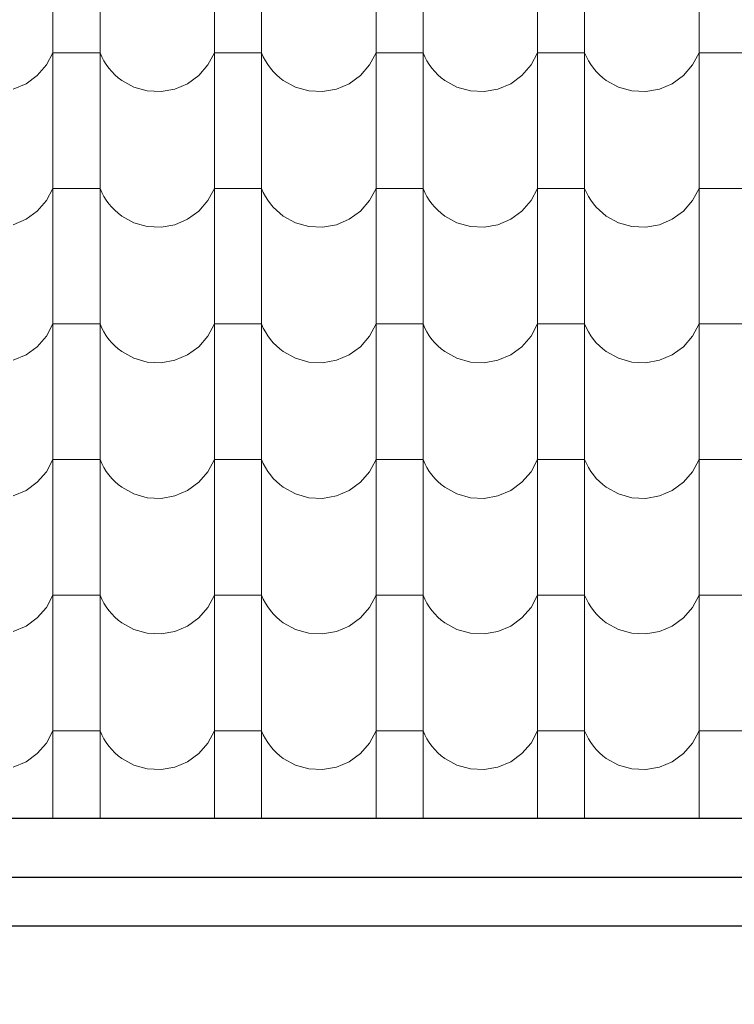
# Model space of a CAD drawing. Header units: millimetres. Extents: x -29624 to 9939, y -6894 to 6495.
# Tile 177 of 243: x 2147 to 2293, y -5473 to -5272. Entities that reach past the tile are written whole.
import ezdxf

# ---------------------------------------------------------------- set-up
doc = ezdxf.new("R2010")
doc.units = ezdxf.units.MM
doc.header["$MEASUREMENT"] = 0
doc.layers.add('810-G Ogólne', color=7, linetype='Continuous')
doc.layers.add('990-D Import IFC', color=7, linetype='Continuous')

# ---------------------------------------------------------------- blocks, each defined once
blk = doc.blocks.new('*X1830', base_point=(515069.4, 47309.9))
at = {"layer": '990-D Import IFC', "color": 251, "linetype": 'Continuous', "lineweight": 13, "true_color": 0x6a6a6a}
for p, q in [((531521.4, -40499.1), (531521.4, -40776.1)), ((531617.5, -40499.1), (531617.5, -40776.1)), ((531851.4, -40499.1), (531851.4, -40776.1)), ((531947.5, -40499.1), (531947.5, -40776.1)), ((532181.4, -40499.1), (532181.4, -40776.1)), ((532277.5, -40499.1), (532277.5, -40776.1)), ((532511.4, -40499.1), (532511.4, -40776.1)), ((532607.5, -40499.1), (532607.5, -40776.1)), ((532841.4, -40499.1), (532841.4, -40776.1)), ((531508.1, -40632.2), (531521.4, -40607.2)), ((531569.4, -40607.2), (531521.4, -40607.2)), ((531617.5, -40607.2), (531569.4, -40607.2)), ((531617.5, -40607.2), (531621.1, -40615.5)), ((531838.1, -40632.2), (531851.4, -40607.2)), ((531899.4, -40607.2), (531851.4, -40607.2)), ((531947.5, -40607.2), (531899.4, -40607.2)), ((531947.5, -40607.2), (531951.1, -40615.5)), ((532168.1, -40632.2), (532181.4, -40607.2)), ((532229.4, -40607.2), (532181.4, -40607.2)), ((532277.5, -40607.2), (532229.4, -40607.2)), ((532277.5, -40607.2), (532281.1, -40615.5)), ((532498.1, -40632.2), (532511.4, -40607.2)), ((532559.4, -40607.2), (532511.4, -40607.2)), ((532607.5, -40607.2), (532559.4, -40607.2)), ((532607.5, -40607.2), (532611.1, -40615.5)), ((532828.1, -40632.2), (532841.4, -40607.2)), ((532889.4, -40607.2), (532841.4, -40607.2)), ((532937.5, -40607.2), (532889.4, -40607.2)), ((531621.1, -40615.5), (531625.4, -40623.6)), ((531625.4, -40623.6), (531630.2, -40631.3)), ((531951.1, -40615.5), (531955.4, -40623.6)), ((531955.4, -40623.6), (531960.2, -40631.3)), ((532281.1, -40615.5), (532285.4, -40623.6)), ((532285.4, -40623.6), (532290.2, -40631.3)), ((532611.1, -40615.5), (532615.4, -40623.6)), ((532615.4, -40623.6), (532620.2, -40631.3)), ((531489.4, -40653.7), (531508.1, -40632.2)), ((531630.2, -40631.3), (531635.5, -40638.7)), ((531635.5, -40638.7), (531641.4, -40645.6)), ((531641.4, -40645.6), (531647.8, -40652.1)), ((531819.4, -40653.7), (531838.1, -40632.2)), ((531960.2, -40631.3), (531965.5, -40638.7)), ((531965.5, -40638.7), (531971.4, -40645.6)), ((531971.4, -40645.6), (531977.8, -40652.1)), ((532149.4, -40653.7), (532168.1, -40632.2)), ((532290.2, -40631.3), (532295.5, -40638.7)), ((532295.5, -40638.7), (532301.4, -40645.6)), ((532301.4, -40645.6), (532307.8, -40652.1)), ((532479.4, -40653.7), (532498.1, -40632.2)), ((532620.2, -40631.3), (532625.5, -40638.7)), ((532625.5, -40638.7), (532631.4, -40645.6)), ((532631.4, -40645.6), (532637.8, -40652.1)), ((532809.4, -40653.7), (532828.1, -40632.2)), ((531466.5, -40670.4), (531489.4, -40653.7)), ((531647.8, -40652.1), (531654.6, -40658.2)), ((531654.6, -40658.2), (531661.9, -40663.7)), ((531661.9, -40663.7), (531686.7, -40677.4)), ((531796.5, -40670.4), (531819.4, -40653.7)), ((531977.8, -40652.1), (531984.6, -40658.2)), ((531984.6, -40658.2), (531991.9, -40663.7)), ((531991.9, -40663.7), (532016.7, -40677.4)), ((532126.5, -40670.4), (532149.4, -40653.7)), ((532307.8, -40652.1), (532314.6, -40658.2)), ((532314.6, -40658.2), (532321.9, -40663.7)), ((532321.9, -40663.7), (532346.7, -40677.4)), ((532456.5, -40670.4), (532479.4, -40653.7)), ((532637.8, -40652.1), (532644.6, -40658.2)), ((532644.6, -40658.2), (532651.9, -40663.7)), ((532651.9, -40663.7), (532676.7, -40677.4)), ((532786.5, -40670.4), (532809.4, -40653.7)), ((531440.4, -40681.5), (531466.5, -40670.4)), ((531686.7, -40677.4), (531714.1, -40685.1)), ((531714.1, -40685.1), (531742.4, -40686.5)), ((531742.4, -40686.5), (531770.4, -40681.5)), ((531770.4, -40681.5), (531796.5, -40670.4)), ((532016.7, -40677.4), (532044.1, -40685.1)), ((532044.1, -40685.1), (532072.4, -40686.5)), ((532072.4, -40686.5), (532100.4, -40681.5)), ((532100.4, -40681.5), (532126.5, -40670.4)), ((532346.7, -40677.4), (532374.1, -40685.1)), ((532374.1, -40685.1), (532402.4, -40686.5)), ((532402.4, -40686.5), (532430.4, -40681.5)), ((532430.4, -40681.5), (532456.5, -40670.4)), ((532676.7, -40677.4), (532704.1, -40685.1)), ((532704.1, -40685.1), (532732.4, -40686.5)), ((532732.4, -40686.5), (532760.4, -40681.5)), ((532760.4, -40681.5), (532786.5, -40670.4)), ((531521.4, -40776.1), (531521.4, -41053.1)), ((531617.5, -40776.1), (531617.5, -41053.1)), ((531851.4, -40776.1), (531851.4, -41053.1)), ((531947.5, -40776.1), (531947.5, -41053.1)), ((532181.4, -40776.1), (532181.4, -41053.1)), ((532277.5, -40776.1), (532277.5, -41053.1)), ((532511.4, -40776.1), (532511.4, -41053.1)), ((532607.5, -40776.1), (532607.5, -41053.1)), ((532841.4, -40776.1), (532841.4, -41053.1)), ((531508.1, -40909.2), (531521.4, -40884.2)), ((531569.4, -40884.2), (531521.4, -40884.2)), ((531617.5, -40884.2), (531569.4, -40884.2)), ((531617.5, -40884.2), (531621.1, -40892.5)), ((531838.1, -40909.2), (531851.4, -40884.2)), ((531899.4, -40884.2), (531851.4, -40884.2)), ((531947.5, -40884.2), (531899.4, -40884.2)), ((531947.5, -40884.2), (531951.1, -40892.5)), ((532168.1, -40909.2), (532181.4, -40884.2)), ((532229.4, -40884.2), (532181.4, -40884.2)), ((532277.5, -40884.2), (532229.4, -40884.2)), ((532277.5, -40884.2), (532281.1, -40892.5)), ((532498.1, -40909.2), (532511.4, -40884.2)), ((532559.4, -40884.2), (532511.4, -40884.2)), ((532607.5, -40884.2), (532559.4, -40884.2)), ((532607.5, -40884.2), (532611.1, -40892.5)), ((532828.1, -40909.2), (532841.4, -40884.2)), ((532889.4, -40884.2), (532841.4, -40884.2)), ((532937.5, -40884.2), (532889.4, -40884.2)), ((531621.1, -40892.5), (531625.4, -40900.6)), ((531625.4, -40900.6), (531630.2, -40908.3)), ((531630.2, -40908.3), (531635.5, -40915.7)), ((531951.1, -40892.5), (531955.4, -40900.6)), ((531955.4, -40900.6), (531960.2, -40908.3)), ((531960.2, -40908.3), (531965.5, -40915.7)), ((532281.1, -40892.5), (532285.4, -40900.6)), ((532285.4, -40900.6), (532290.2, -40908.3)), ((532290.2, -40908.3), (532295.5, -40915.7)), ((532611.1, -40892.5), (532615.4, -40900.6)), ((532615.4, -40900.6), (532620.2, -40908.3)), ((532620.2, -40908.3), (532625.5, -40915.7)), ((531489.4, -40930.7), (531508.1, -40909.2)), ((531635.5, -40915.7), (531641.4, -40922.6)), ((531641.4, -40922.6), (531647.8, -40929.1)), ((531647.8, -40929.1), (531654.6, -40935.2)), ((531819.4, -40930.7), (531838.1, -40909.2)), ((531965.5, -40915.7), (531971.4, -40922.6)), ((531971.4, -40922.6), (531977.8, -40929.1)), ((531977.8, -40929.1), (531984.6, -40935.2)), ((532149.4, -40930.7), (532168.1, -40909.2)), ((532295.5, -40915.7), (532301.4, -40922.6)), ((532301.4, -40922.6), (532307.8, -40929.1)), ((532307.8, -40929.1), (532314.6, -40935.2)), ((532479.4, -40930.7), (532498.1, -40909.2)), ((532625.5, -40915.7), (532631.4, -40922.6)), ((532631.4, -40922.6), (532637.8, -40929.1)), ((532637.8, -40929.1), (532644.6, -40935.2)), ((532809.4, -40930.7), (532828.1, -40909.2)), ((531440.4, -40958.5), (531466.5, -40947.4)), ((531466.5, -40947.4), (531489.4, -40930.7)), ((531654.6, -40935.2), (531661.9, -40940.7)), ((531661.9, -40940.7), (531686.7, -40954.4)), ((531770.4, -40958.5), (531796.5, -40947.4)), ((531796.5, -40947.4), (531819.4, -40930.7)), ((531984.6, -40935.2), (531991.9, -40940.7)), ((531991.9, -40940.7), (532016.7, -40954.4)), ((532100.4, -40958.5), (532126.5, -40947.4)), ((532126.5, -40947.4), (532149.4, -40930.7)), ((532314.6, -40935.2), (532321.9, -40940.7)), ((532321.9, -40940.7), (532346.7, -40954.4)), ((532430.4, -40958.5), (532456.5, -40947.4)), ((532456.5, -40947.4), (532479.4, -40930.7)), ((532644.6, -40935.2), (532651.9, -40940.7)), ((532651.9, -40940.7), (532676.7, -40954.4)), ((532760.4, -40958.5), (532786.5, -40947.4)), ((532786.5, -40947.4), (532809.4, -40930.7)), ((531686.7, -40954.4), (531714.1, -40962.1)), ((531714.1, -40962.1), (531742.4, -40963.5)), ((531742.4, -40963.5), (531770.4, -40958.5)), ((532016.7, -40954.4), (532044.1, -40962.1)), ((532044.1, -40962.1), (532072.4, -40963.5)), ((532072.4, -40963.5), (532100.4, -40958.5)), ((532346.7, -40954.4), (532374.1, -40962.1)), ((532374.1, -40962.1), (532402.4, -40963.5)), ((532402.4, -40963.5), (532430.4, -40958.5)), ((532676.7, -40954.4), (532704.1, -40962.1)), ((532704.1, -40962.1), (532732.4, -40963.5)), ((532732.4, -40963.5), (532760.4, -40958.5)), ((531521.4, -41053.1), (531521.4, -41330.1)), ((531617.5, -41053.1), (531617.5, -41330.1)), ((531851.4, -41053.1), (531851.4, -41330.1)), ((531947.5, -41053.1), (531947.5, -41330.1)), ((532181.4, -41053.1), (532181.4, -41330.1)), ((532277.5, -41053.1), (532277.5, -41330.1)), ((532511.4, -41053.1), (532511.4, -41330.1)), ((532607.5, -41053.1), (532607.5, -41330.1)), ((532841.4, -41053.1), (532841.4, -41330.1)), ((531508.1, -41186.2), (531521.4, -41161.2)), ((531569.4, -41161.2), (531521.4, -41161.2)), ((531617.5, -41161.2), (531569.4, -41161.2)), ((531617.5, -41161.2), (531621.1, -41169.5)), ((531621.1, -41169.5), (531625.4, -41177.6)), ((531838.1, -41186.2), (531851.4, -41161.2)), ((531899.4, -41161.2), (531851.4, -41161.2)), ((531947.5, -41161.2), (531899.4, -41161.2)), ((531947.5, -41161.2), (531951.1, -41169.5)), ((531951.1, -41169.5), (531955.4, -41177.6)), ((532168.1, -41186.2), (532181.4, -41161.2)), ((532229.4, -41161.2), (532181.4, -41161.2)), ((532277.5, -41161.2), (532229.4, -41161.2)), ((532277.5, -41161.2), (532281.1, -41169.5)), ((532281.1, -41169.5), (532285.4, -41177.6)), ((532498.1, -41186.2), (532511.4, -41161.2)), ((532559.4, -41161.2), (532511.4, -41161.2)), ((532607.5, -41161.2), (532559.4, -41161.2)), ((532607.5, -41161.2), (532611.1, -41169.5)), ((532611.1, -41169.5), (532615.4, -41177.6)), ((532828.1, -41186.2), (532841.4, -41161.2)), ((532889.4, -41161.2), (532841.4, -41161.2)), ((532937.5, -41161.2), (532889.4, -41161.2)), ((531489.4, -41207.7), (531508.1, -41186.2)), ((531625.4, -41177.6), (531630.2, -41185.3)), ((531630.2, -41185.3), (531635.5, -41192.7)), ((531819.4, -41207.7), (531838.1, -41186.2)), ((531955.4, -41177.6), (531960.2, -41185.3)), ((531960.2, -41185.3), (531965.5, -41192.7)), ((532149.4, -41207.7), (532168.1, -41186.2)), ((532285.4, -41177.6), (532290.2, -41185.3)), ((532290.2, -41185.3), (532295.5, -41192.7)), ((532479.4, -41207.7), (532498.1, -41186.2)), ((532615.4, -41177.6), (532620.2, -41185.3)), ((532620.2, -41185.3), (532625.5, -41192.7)), ((532809.4, -41207.7), (532828.1, -41186.2)), ((531466.5, -41224.4), (531489.4, -41207.7)), ((531635.5, -41192.7), (531641.4, -41199.6)), ((531641.4, -41199.6), (531647.8, -41206.1)), ((531647.8, -41206.1), (531654.6, -41212.2)), ((531796.5, -41224.4), (531819.4, -41207.7)), ((531965.5, -41192.7), (531971.4, -41199.6)), ((531971.4, -41199.6), (531977.8, -41206.1)), ((531977.8, -41206.1), (531984.6, -41212.2)), ((532126.5, -41224.4), (532149.4, -41207.7)), ((532295.5, -41192.7), (532301.4, -41199.6)), ((532301.4, -41199.6), (532307.8, -41206.1)), ((532307.8, -41206.1), (532314.6, -41212.2)), ((532456.5, -41224.4), (532479.4, -41207.7)), ((532625.5, -41192.7), (532631.4, -41199.6)), ((532631.4, -41199.6), (532637.8, -41206.1)), ((532637.8, -41206.1), (532644.6, -41212.2)), ((532786.5, -41224.4), (532809.4, -41207.7)), ((531440.4, -41235.5), (531466.5, -41224.4)), ((531654.6, -41212.2), (531661.9, -41217.7)), ((531661.9, -41217.7), (531686.7, -41231.4)), ((531770.4, -41235.5), (531796.5, -41224.4)), ((531984.6, -41212.2), (531991.9, -41217.7)), ((531991.9, -41217.7), (532016.7, -41231.4)), ((532100.4, -41235.5), (532126.5, -41224.4)), ((532314.6, -41212.2), (532321.9, -41217.7)), ((532321.9, -41217.7), (532346.7, -41231.4)), ((532430.4, -41235.5), (532456.5, -41224.4)), ((532644.6, -41212.2), (532651.9, -41217.7)), ((532651.9, -41217.7), (532676.7, -41231.4)), ((532760.4, -41235.5), (532786.5, -41224.4)), ((531686.7, -41231.4), (531714.1, -41239.1)), ((531714.1, -41239.1), (531742.4, -41240.5)), ((531742.4, -41240.5), (531770.4, -41235.5)), ((532016.7, -41231.4), (532044.1, -41239.1)), ((532044.1, -41239.1), (532072.4, -41240.5)), ((532072.4, -41240.5), (532100.4, -41235.5)), ((532346.7, -41231.4), (532374.1, -41239.1)), ((532374.1, -41239.1), (532402.4, -41240.5)), ((532402.4, -41240.5), (532430.4, -41235.5)), ((532676.7, -41231.4), (532704.1, -41239.1)), ((532704.1, -41239.1), (532732.4, -41240.5)), ((532732.4, -41240.5), (532760.4, -41235.5)), ((531521.4, -41330.1), (531521.4, -41607.1)), ((531617.5, -41330.1), (531617.5, -41607.1)), ((531851.4, -41330.1), (531851.4, -41607.1)), ((531947.5, -41330.1), (531947.5, -41607.1)), ((532181.4, -41330.1), (532181.4, -41607.1)), ((532277.5, -41330.1), (532277.5, -41607.1)), ((532511.4, -41330.1), (532511.4, -41607.1)), ((532607.5, -41330.1), (532607.5, -41607.1)), ((532841.4, -41330.1), (532841.4, -41607.1)), ((531508.1, -41463.2), (531521.4, -41438.2)), ((531569.4, -41438.2), (531521.4, -41438.2)), ((531617.5, -41438.2), (531569.4, -41438.2)), ((531617.5, -41438.2), (531621.1, -41446.5)), ((531621.1, -41446.5), (531625.4, -41454.6)), ((531838.1, -41463.2), (531851.4, -41438.2)), ((531899.4, -41438.2), (531851.4, -41438.2)), ((531947.5, -41438.2), (531899.4, -41438.2)), ((531947.5, -41438.2), (531951.1, -41446.5)), ((531951.1, -41446.5), (531955.4, -41454.6)), ((532168.1, -41463.2), (532181.4, -41438.2)), ((532229.4, -41438.2), (532181.4, -41438.2)), ((532277.5, -41438.2), (532229.4, -41438.2)), ((532277.5, -41438.2), (532281.1, -41446.5)), ((532281.1, -41446.5), (532285.4, -41454.6)), ((532498.1, -41463.2), (532511.4, -41438.2)), ((532559.4, -41438.2), (532511.4, -41438.2)), ((532607.5, -41438.2), (532559.4, -41438.2)), ((532607.5, -41438.2), (532611.1, -41446.5)), ((532611.1, -41446.5), (532615.4, -41454.6)), ((532828.1, -41463.2), (532841.4, -41438.2)), ((532889.4, -41438.2), (532841.4, -41438.2)), ((532937.5, -41438.2), (532889.4, -41438.2)), ((531489.4, -41484.7), (531508.1, -41463.2)), ((531625.4, -41454.6), (531630.2, -41462.3)), ((531630.2, -41462.3), (531635.5, -41469.7)), ((531635.5, -41469.7), (531641.4, -41476.6)), ((531819.4, -41484.7), (531838.1, -41463.2)), ((531955.4, -41454.6), (531960.2, -41462.3)), ((531960.2, -41462.3), (531965.5, -41469.7)), ((531965.5, -41469.7), (531971.4, -41476.6)), ((532149.4, -41484.7), (532168.1, -41463.2)), ((532285.4, -41454.6), (532290.2, -41462.3)), ((532290.2, -41462.3), (532295.5, -41469.7)), ((532295.5, -41469.7), (532301.4, -41476.6)), ((532479.4, -41484.7), (532498.1, -41463.2)), ((532615.4, -41454.6), (532620.2, -41462.3)), ((532620.2, -41462.3), (532625.5, -41469.7)), ((532625.5, -41469.7), (532631.4, -41476.6)), ((532809.4, -41484.7), (532828.1, -41463.2)), ((531466.5, -41501.4), (531489.4, -41484.7)), ((531641.4, -41476.6), (531647.8, -41483.1)), ((531647.8, -41483.1), (531654.6, -41489.2)), ((531654.6, -41489.2), (531661.9, -41494.7)), ((531796.5, -41501.4), (531819.4, -41484.7)), ((531971.4, -41476.6), (531977.8, -41483.1)), ((531977.8, -41483.1), (531984.6, -41489.2)), ((531984.6, -41489.2), (531991.9, -41494.7)), ((532126.5, -41501.4), (532149.4, -41484.7)), ((532301.4, -41476.6), (532307.8, -41483.1)), ((532307.8, -41483.1), (532314.6, -41489.2)), ((532314.6, -41489.2), (532321.9, -41494.7)), ((532456.5, -41501.4), (532479.4, -41484.7)), ((532631.4, -41476.6), (532637.8, -41483.1)), ((532637.8, -41483.1), (532644.6, -41489.2)), ((532644.6, -41489.2), (532651.9, -41494.7)), ((532786.5, -41501.4), (532809.4, -41484.7)), ((531440.4, -41512.5), (531466.5, -41501.4)), ((531661.9, -41494.7), (531686.7, -41508.4)), ((531686.7, -41508.4), (531714.1, -41516.1)), ((531742.4, -41517.5), (531770.4, -41512.5)), ((531770.4, -41512.5), (531796.5, -41501.4)), ((531991.9, -41494.7), (532016.7, -41508.4)), ((532016.7, -41508.4), (532044.1, -41516.1)), ((532072.4, -41517.5), (532100.4, -41512.5)), ((532100.4, -41512.5), (532126.5, -41501.4)), ((532321.9, -41494.7), (532346.7, -41508.4)), ((532346.7, -41508.4), (532374.1, -41516.1)), ((532402.4, -41517.5), (532430.4, -41512.5)), ((532430.4, -41512.5), (532456.5, -41501.4)), ((532651.9, -41494.7), (532676.7, -41508.4)), ((532676.7, -41508.4), (532704.1, -41516.1)), ((532732.4, -41517.5), (532760.4, -41512.5)), ((532760.4, -41512.5), (532786.5, -41501.4)), ((531714.1, -41516.1), (531742.4, -41517.5)), ((532044.1, -41516.1), (532072.4, -41517.5)), ((532374.1, -41516.1), (532402.4, -41517.5)), ((532704.1, -41516.1), (532732.4, -41517.5)), ((531521.4, -41607.1), (531521.4, -41884.1)), ((531617.5, -41607.1), (531617.5, -41884.1)), ((531851.4, -41607.1), (531851.4, -41884.1)), ((531947.5, -41607.1), (531947.5, -41884.1)), ((532181.4, -41607.1), (532181.4, -41884.1)), ((532277.5, -41607.1), (532277.5, -41884.1)), ((532511.4, -41607.1), (532511.4, -41884.1)), ((532607.5, -41607.1), (532607.5, -41884.1)), ((532841.4, -41607.1), (532841.4, -41884.1)), ((531508.1, -41740.2), (531521.4, -41715.2)), ((531569.4, -41715.2), (531521.4, -41715.2)), ((531617.5, -41715.2), (531569.4, -41715.2)), ((531617.5, -41715.2), (531621.1, -41723.5)), ((531621.1, -41723.5), (531625.4, -41731.6)), ((531625.4, -41731.6), (531630.2, -41739.3)), ((531838.1, -41740.2), (531851.4, -41715.2)), ((531899.4, -41715.2), (531851.4, -41715.2)), ((531947.5, -41715.2), (531899.4, -41715.2)), ((531947.5, -41715.2), (531951.1, -41723.5)), ((531951.1, -41723.5), (531955.4, -41731.6)), ((531955.4, -41731.6), (531960.2, -41739.3)), ((532168.1, -41740.2), (532181.4, -41715.2)), ((532229.4, -41715.2), (532181.4, -41715.2)), ((532277.5, -41715.2), (532229.4, -41715.2)), ((532277.5, -41715.2), (532281.1, -41723.5)), ((532281.1, -41723.5), (532285.4, -41731.6)), ((532285.4, -41731.6), (532290.2, -41739.3)), ((532498.1, -41740.2), (532511.4, -41715.2)), ((532559.4, -41715.2), (532511.4, -41715.2)), ((532607.5, -41715.2), (532559.4, -41715.2)), ((532607.5, -41715.2), (532611.1, -41723.5)), ((532611.1, -41723.5), (532615.4, -41731.6)), ((532615.4, -41731.6), (532620.2, -41739.3)), ((532828.1, -41740.2), (532841.4, -41715.2)), ((532889.4, -41715.2), (532841.4, -41715.2)), ((532937.5, -41715.2), (532889.4, -41715.2)), ((531489.4, -41761.7), (531508.1, -41740.2)), ((531630.2, -41739.3), (531635.5, -41746.7)), ((531635.5, -41746.7), (531641.4, -41753.6)), ((531641.4, -41753.6), (531647.8, -41760.1)), ((531819.4, -41761.7), (531838.1, -41740.2)), ((531960.2, -41739.3), (531965.5, -41746.7)), ((531965.5, -41746.7), (531971.4, -41753.6)), ((531971.4, -41753.6), (531977.8, -41760.1)), ((532149.4, -41761.7), (532168.1, -41740.2)), ((532290.2, -41739.3), (532295.5, -41746.7)), ((532295.5, -41746.7), (532301.4, -41753.6)), ((532301.4, -41753.6), (532307.8, -41760.1)), ((532479.4, -41761.7), (532498.1, -41740.2)), ((532620.2, -41739.3), (532625.5, -41746.7)), ((532625.5, -41746.7), (532631.4, -41753.6)), ((532631.4, -41753.6), (532637.8, -41760.1)), ((532809.4, -41761.7), (532828.1, -41740.2)), ((531466.5, -41778.4), (531489.4, -41761.7)), ((531647.8, -41760.1), (531654.6, -41766.2)), ((531654.6, -41766.2), (531661.9, -41771.7)), ((531661.9, -41771.7), (531686.7, -41785.4)), ((531796.5, -41778.4), (531819.4, -41761.7)), ((531977.8, -41760.1), (531984.6, -41766.2)), ((531984.6, -41766.2), (531991.9, -41771.7)), ((531991.9, -41771.7), (532016.7, -41785.4)), ((532126.5, -41778.4), (532149.4, -41761.7)), ((532307.8, -41760.1), (532314.6, -41766.2)), ((532314.6, -41766.2), (532321.9, -41771.7)), ((532321.9, -41771.7), (532346.7, -41785.4)), ((532456.5, -41778.4), (532479.4, -41761.7)), ((532637.8, -41760.1), (532644.6, -41766.2)), ((532644.6, -41766.2), (532651.9, -41771.7)), ((532651.9, -41771.7), (532676.7, -41785.4)), ((532786.5, -41778.4), (532809.4, -41761.7)), ((531440.4, -41789.5), (531466.5, -41778.4)), ((531686.7, -41785.4), (531714.1, -41793.1)), ((531714.1, -41793.1), (531742.4, -41794.5)), ((531742.4, -41794.5), (531770.4, -41789.5)), ((531770.4, -41789.5), (531796.5, -41778.4)), ((532016.7, -41785.4), (532044.1, -41793.1)), ((532044.1, -41793.1), (532072.4, -41794.5)), ((532072.4, -41794.5), (532100.4, -41789.5)), ((532100.4, -41789.5), (532126.5, -41778.4)), ((532346.7, -41785.4), (532374.1, -41793.1)), ((532374.1, -41793.1), (532402.4, -41794.5)), ((532402.4, -41794.5), (532430.4, -41789.5)), ((532430.4, -41789.5), (532456.5, -41778.4)), ((532676.7, -41785.4), (532704.1, -41793.1)), ((532704.1, -41793.1), (532732.4, -41794.5)), ((532732.4, -41794.5), (532760.4, -41789.5)), ((532760.4, -41789.5), (532786.5, -41778.4)), ((531521.4, -41884.1), (531521.4, -42161.1)), ((531617.5, -41884.1), (531617.5, -42161.1)), ((531851.4, -41884.1), (531851.4, -42161.1)), ((531947.5, -41884.1), (531947.5, -42161.1)), ((532181.4, -41884.1), (532181.4, -42161.1)), ((532277.5, -41884.1), (532277.5, -42161.1)), ((532511.4, -41884.1), (532511.4, -42161.1)), ((532607.5, -41884.1), (532607.5, -42161.1)), ((532841.4, -41884.1), (532841.4, -42161.1)), ((531508.1, -42017.2), (531521.4, -41992.2)), ((531569.4, -41992.2), (531521.4, -41992.2)), ((531617.5, -41992.2), (531569.4, -41992.2)), ((531617.5, -41992.2), (531621.1, -42000.5)), ((531838.1, -42017.2), (531851.4, -41992.2)), ((531899.4, -41992.2), (531851.4, -41992.2)), ((531947.5, -41992.2), (531899.4, -41992.2)), ((531947.5, -41992.2), (531951.1, -42000.5)), ((532168.1, -42017.2), (532181.4, -41992.2)), ((532229.4, -41992.2), (532181.4, -41992.2)), ((532277.5, -41992.2), (532229.4, -41992.2)), ((532277.5, -41992.2), (532281.1, -42000.5)), ((532498.1, -42017.2), (532511.4, -41992.2)), ((532559.4, -41992.2), (532511.4, -41992.2)), ((532607.5, -41992.2), (532559.4, -41992.2)), ((532607.5, -41992.2), (532611.1, -42000.5)), ((532828.1, -42017.2), (532841.4, -41992.2)), ((532889.4, -41992.2), (532841.4, -41992.2)), ((532937.5, -41992.2), (532889.4, -41992.2)), ((531621.1, -42000.5), (531625.4, -42008.6)), ((531625.4, -42008.6), (531630.2, -42016.3)), ((531951.1, -42000.5), (531955.4, -42008.6)), ((531955.4, -42008.6), (531960.2, -42016.3)), ((532281.1, -42000.5), (532285.4, -42008.6)), ((532285.4, -42008.6), (532290.2, -42016.3)), ((532611.1, -42000.5), (532615.4, -42008.6)), ((532615.4, -42008.6), (532620.2, -42016.3)), ((531489.4, -42038.7), (531508.1, -42017.2)), ((531630.2, -42016.3), (531635.5, -42023.7)), ((531635.5, -42023.7), (531641.4, -42030.6)), ((531641.4, -42030.6), (531647.8, -42037.1)), ((531819.4, -42038.7), (531838.1, -42017.2)), ((531960.2, -42016.3), (531965.5, -42023.7)), ((531965.5, -42023.7), (531971.4, -42030.6)), ((531971.4, -42030.6), (531977.8, -42037.1)), ((532149.4, -42038.7), (532168.1, -42017.2)), ((532290.2, -42016.3), (532295.5, -42023.7)), ((532295.5, -42023.7), (532301.4, -42030.6)), ((532301.4, -42030.6), (532307.8, -42037.1)), ((532479.4, -42038.7), (532498.1, -42017.2)), ((532620.2, -42016.3), (532625.5, -42023.7)), ((532625.5, -42023.7), (532631.4, -42030.6)), ((532631.4, -42030.6), (532637.8, -42037.1)), ((532809.4, -42038.7), (532828.1, -42017.2)), ((531440.4, -42066.5), (531466.5, -42055.4)), ((531466.5, -42055.4), (531489.4, -42038.7)), ((531647.8, -42037.1), (531654.6, -42043.2)), ((531654.6, -42043.2), (531661.9, -42048.7)), ((531661.9, -42048.7), (531686.7, -42062.4)), ((531770.4, -42066.5), (531796.5, -42055.4)), ((531796.5, -42055.4), (531819.4, -42038.7)), ((531977.8, -42037.1), (531984.6, -42043.2)), ((531984.6, -42043.2), (531991.9, -42048.7)), ((531991.9, -42048.7), (532016.7, -42062.4)), ((532100.4, -42066.5), (532126.5, -42055.4)), ((532126.5, -42055.4), (532149.4, -42038.7)), ((532307.8, -42037.1), (532314.6, -42043.2)), ((532314.6, -42043.2), (532321.9, -42048.7)), ((532321.9, -42048.7), (532346.7, -42062.4)), ((532430.4, -42066.5), (532456.5, -42055.4)), ((532456.5, -42055.4), (532479.4, -42038.7)), ((532637.8, -42037.1), (532644.6, -42043.2)), ((532644.6, -42043.2), (532651.9, -42048.7)), ((532651.9, -42048.7), (532676.7, -42062.4)), ((532760.4, -42066.5), (532786.5, -42055.4)), ((532786.5, -42055.4), (532809.4, -42038.7)), ((531686.7, -42062.4), (531714.1, -42070.1)), ((531714.1, -42070.1), (531742.4, -42071.5)), ((531742.4, -42071.5), (531770.4, -42066.5)), ((532016.7, -42062.4), (532044.1, -42070.1)), ((532044.1, -42070.1), (532072.4, -42071.5)), ((532072.4, -42071.5), (532100.4, -42066.5)), ((532346.7, -42062.4), (532374.1, -42070.1)), ((532374.1, -42070.1), (532402.4, -42071.5)), ((532402.4, -42071.5), (532430.4, -42066.5)), ((532676.7, -42062.4), (532704.1, -42070.1)), ((532704.1, -42070.1), (532732.4, -42071.5)), ((532732.4, -42071.5), (532760.4, -42066.5)), ((531521.4, -42161.1), (531521.4, -42171)), ((531617.5, -42161.1), (531617.5, -42171)), ((531851.4, -42161.1), (531851.4, -42171)), ((531947.5, -42161.1), (531947.5, -42171)), ((532181.4, -42161.1), (532181.4, -42171)), ((532277.5, -42161.1), (532277.5, -42171)), ((532511.4, -42161.1), (532511.4, -42171)), ((532607.5, -42161.1), (532607.5, -42171)), ((532841.4, -42161.1), (532841.4, -42171))]:
    blk.add_line(p, q, dxfattribs=at)
blk = doc.blocks.new('Wypełnienie_15_3', base_point=(515069.4, 47309.9))
at = {"layer": '990-D Import IFC', "color": 251, "linetype": 'Continuous', "lineweight": 13, "true_color": 0x6a6a6a}
blk.add_blockref('*X1830', (515069.4, 47309.9), dxfattribs=at)

msp = doc.modelspace()

# ---------------------------------------------------------------- linework, layer by layer
at = {"layer": '810-G Ogólne', "color": 7, "linetype": 'Continuous', "lineweight": 25}
for p, q in [((1607.971, -5435.404), (2423.685, -5435.404)), ((1607.971, -5447.404), (2404.635, -5447.404)), ((1704.037, -5457.404), (2384.319, -5457.404))]:
    msp.add_line(p, q, dxfattribs=at)
at = {"layer": '990-D Import IFC', "color": 7, "linetype": 'Continuous', "lineweight": 13}
msp.add_lwpolyline([(1535.422, -5067.404), (3035.371, -5067.404), (2421.044, -5435.404), (1607.971, -5435.404), (1607.971, -5462.404), (813.971, -5462.404)], close=True, dxfattribs=at)
msp.add_lwpolyline([(1607.971, -5447.404), (1607.971, -5435.404), (2423.685, -5435.404), (2404.635, -5447.404), (1704.037, -5447.404), (1704.037, -6343.364, -0.8167997), (1692.035, -6343.364), (1692.035, -5447.404)], format="xyb", close=True, dxfattribs=at)

# ---------------------------------------------------------------- block references
at = {"layer": '990-D Import IFC', "color": 251, "linetype": 'Continuous', "lineweight": 13, "true_color": 0x6a6a6a, "xscale": 0.1, "yscale": 0.1, "zscale": 0.1}
msp.add_blockref('Wypełnienie_15_3', (508.562, 3512.683), dxfattribs=at)

doc.saveas('drawing.dxf')
